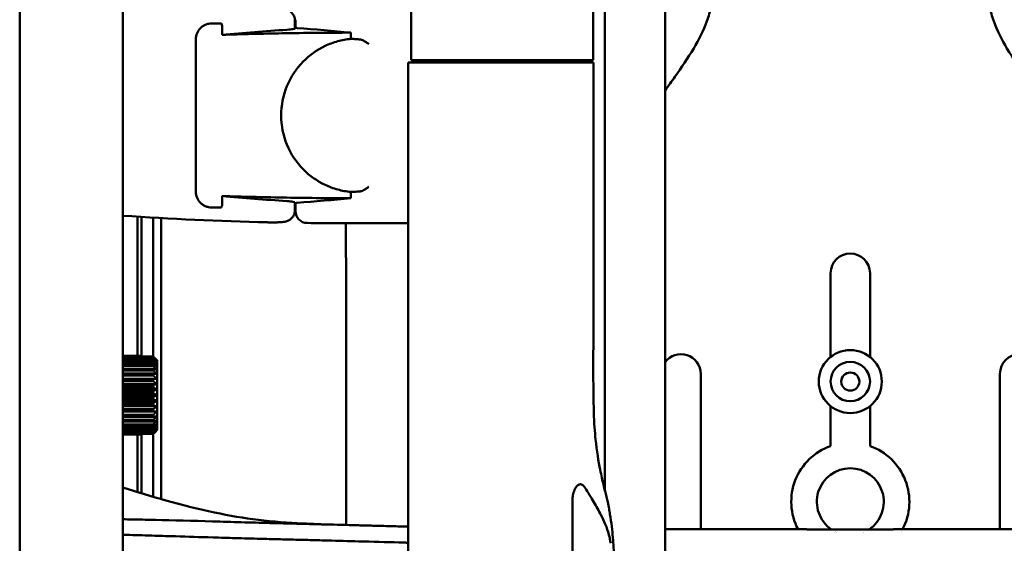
# Model space of a CAD drawing. Header units: millimetres. Extents: x 0 to 4878, y -120 to 1682.
# Tile 206 of 213: x 1172 to 1297, y 1206 to 1273. Entities that reach past the tile are written whole.
import ezdxf

# ---------------------------------------------------------------- set-up
doc = ezdxf.new("R2010")
doc.units = ezdxf.units.MM
doc.header["$LTSCALE"] = 2
doc.layers.add('Sichtbar (ISO)', color=7, linetype='Continuous', lineweight=50)

msp = doc.modelspace()

# ---------------------------------------------------------------- linework, layer by layer
at = {"layer": 'Sichtbar (ISO)'}
for p, q in [((1253.487, 1322.9922), (1253.487, 1067.8237)), ((1171.5297, 1310.1049), (1171.5297, 1080.9223)), ((1184.6192, 1288.8076), (1184.6192, 1102.2196)), ((1244.377, 1267.5137), (1244.377, 1287.0652)), ((1221.2366, 1267.5136), (1221.2366, 1279.1073)), ((1197.0314, 1272.1878), (1195.8995, 1272.1878)), ((1197.2416, 1271.753), (1197.2416, 1270.7365)), ((1206.487, 1272.5139), (1206.487, 1272.5139)), ((1206.487, 1271.5366), (1206.487, 1272.5139)), ((1206.5588, 1271.6424), (1206.5588, 1272.6621)), ((1213.59, 1271.0196), (1213.59, 1270.2223)), ((1193.8995, 1270.1878), (1193.8995, 1250.8394)), ((1222.4309, 1267.2136), (1220.8751, 1267.2136)), ((1220.8751, 1267.2136), (1220.8751, 1123.8136)), ((1221.2366, 1267.5136), (1236.0979, 1267.5137)), ((1236.3143, 1267.2137), (1222.4309, 1267.2136)), ((1227.377, 1267.5136), (1227.377, 1267.2136)), ((1235.7012, 1267.2137), (1235.7012, 1267.5137)), ((1238.7224, 1267.5137), (1236.0979, 1267.5137)), ((1236.3143, 1267.2137), (1238.8982, 1267.2137)), ((1244.377, 1267.5137), (1238.7224, 1267.5137)), ((1239.8704, 1267.2137), (1239.8704, 1267.5137)), ((1213.59, 1250.805), (1213.59, 1250.0076)), ((1197.2416, 1250.2907), (1197.2416, 1249.2742)), ((1206.487, 1248.5134), (1206.487, 1249.4907)), ((1206.5588, 1249.3848), (1206.5588, 1248.3652)), ((1195.8995, 1248.8394), (1197.0314, 1248.8394)), ((1206.487, 1248.5134), (1206.487, 1248.5134)), ((1186.487, 1230.0074), (1186.487, 1247.6678)), ((1186.987, 1247.636), (1186.987, 1230.0074)), ((1189.487, 1211.8164), (1189.487, 1247.4863)), ((1212.1384, 1246.8443), (1220.8751, 1246.8443)), ((1274.512, 1240.4886), (1274.512, 1229.8631)), ((1279.512, 1229.8631), (1279.512, 1240.4886)), ((1184.6192, 1230.0074), (1186.9883, 1230.0074)), ((1186.9883, 1229.985), (1184.6192, 1229.985)), ((1184.6192, 1229.9068), (1188.4883, 1229.9068)), ((1188.4883, 1229.8402), (1184.6192, 1229.8402)), ((1184.6192, 1229.6857), (1188.4883, 1229.6857)), ((1188.4883, 1229.5766), (1184.6192, 1229.5766)), ((1184.6192, 1229.3496), (1188.4883, 1229.3496)), ((1188.4883, 1229.2006), (1184.6192, 1229.2006)), ((1186.9883, 1229.9068), (1186.9883, 1229.985)), ((1184.6192, 1228.9067), (1188.4883, 1228.9067)), ((1188.4883, 1228.7215), (1184.6192, 1228.7215)), ((1184.6192, 1228.3679), (1188.4883, 1228.3679)), ((1188.4883, 1228.1511), (1184.6192, 1228.1511)), ((1184.6192, 1227.7466), (1188.4883, 1227.7466)), ((1188.4883, 1227.5035), (1184.6192, 1227.5035)), ((1184.6192, 1227.0841), (1188.9276, 1227.0841)), ((1184.6192, 1227.058), (1188.4883, 1227.058)), ((1188.4883, 1226.7945), (1184.6192, 1226.7945)), ((1258.012, 1207.9961), (1258.012, 1227.7201)), ((1296.012, 1227.7201), (1296.012, 1207.9961)), ((1184.6192, 1226.423), (1188.9276, 1226.4229)), ((1184.6192, 1226.319), (1188.4883, 1226.319)), ((1188.4883, 1226.0417), (1184.6192, 1226.0417)), ((1184.6192, 1225.7271), (1188.9276, 1225.7271)), ((1184.6192, 1225.5479), (1188.4883, 1225.5479)), ((1188.4883, 1225.2636), (1184.6192, 1225.2636)), ((1184.6192, 1225.0136), (1188.9276, 1225.0136)), ((1184.6192, 1224.7636), (1188.4883, 1224.7636)), ((1188.4883, 1224.4793), (1184.6192, 1224.4793)), ((1184.6192, 1224.3002), (1188.9276, 1224.3001)), ((1184.6192, 1223.9855), (1188.4883, 1223.9855)), ((1188.4883, 1223.7082), (1184.6192, 1223.7082)), ((1184.6192, 1223.6043), (1188.9276, 1223.6043)), ((1184.6192, 1223.2327), (1188.4883, 1223.2327)), ((1188.4883, 1222.9692), (1184.6192, 1222.9692)), ((1184.6192, 1222.9431), (1188.9276, 1222.9431)), ((1274.512, 1223.6181), (1274.512, 1218.5597)), ((1279.512, 1218.5597), (1279.512, 1223.6181)), ((1184.6192, 1222.5237), (1188.4883, 1222.5237)), ((1188.4883, 1222.2806), (1184.6192, 1222.2806)), ((1184.6192, 1221.8761), (1188.4883, 1221.8761)), ((1188.4883, 1221.6593), (1184.6192, 1221.6593)), ((1184.6192, 1221.3057), (1188.4883, 1221.3057)), ((1188.4883, 1221.1205), (1184.6192, 1221.1205)), ((1184.6192, 1220.8266), (1188.4883, 1220.8266)), ((1188.4883, 1220.6776), (1184.6192, 1220.6776)), ((1184.6192, 1220.4507), (1188.4883, 1220.4506)), ((1188.4883, 1220.3415), (1184.6192, 1220.3415)), ((1184.6192, 1220.187), (1188.4882, 1220.187)), ((1188.4883, 1220.1204), (1184.6192, 1220.1205)), ((1184.6192, 1220.0422), (1186.9882, 1220.0422)), ((1186.9882, 1220.0199), (1184.6192, 1220.0199)), ((1186.487, 1212.7025), (1186.487, 1220.0199)), ((1186.987, 1220.0199), (1186.987, 1212.5504)), ((1186.9882, 1220.0422), (1186.9882, 1220.1204)), ((1241.7166, 1195.5136), (1241.7166, 1211.5032)), ((1271.487, 1207.9961), (1271.487, 1207.9717)), ((1282.487, 1207.9717), (1282.487, 1207.9962))]:
    msp.add_line(p, q, dxfattribs=at)
for radius in [4, 2.5, 1.15]:
    msp.add_circle((1277.012, 1226.7406), radius, dxfattribs=at)
for centre, radius, start, end in [((1212.1384, 874.2636), 397.4966, 90.804283, 90.814633), ((1212.1384, 1646.7636), 397.4966, 269.185367, 269.195717), ((1208.0588, 1248.3652), 1.5, 180, 269.413307), ((1212.1384, 1646.7636), 399.9193, 266.054244, 268.683838), ((1212.1384, 1646.7636), 399.9193, 269.413307, 270), ((1277.012, 1240.4886), 2.5, 0, 180), ((1255.512, 1227.7201), 2.5, 0, 144.095931), ((1298.512, 1227.7201), 2.5, 0, 180), ((1277.012, 1211.4886), 7.5, 109.471221, 207.753158), ((1277.012, 1211.4886), 7.5, 332.247199, 70.528779), ((1277.012, 1211.4886), 4.25, 304.156871, 235.843706), ((1277.012, 1211.4886), 4.25, 243.262353, 243.262659), ((1277.012, 1211.4886), 4.25, 245.143459, 245.143999), ((1277.012, 1211.4886), 4.25, 293.538482, 293.539128), ((1277.012, 1211.4886), 7.5, 329.613859, 329.614072)]:
    msp.add_arc(centre, radius, start, end, dxfattribs=at)
for centre, major_axis, ratio, start_param, end_param in [((1233.0296, 874.2636), (398.6282, 0), 0.99862577, 1.64000833, 1.66069551), ((1175.8122, 874.2636), (400.1879, 0), 0.99587162, 1.47625539, 1.49338646), ((1233.0296, 1646.7636), (398.6282, 0), 0.99862577, 4.6224898, 4.64317702), ((1175.8122, 1646.7636), (400.1879, 0), 0.99587162, 4.78979884, 4.80692992), ((1186.9882, 1225.0136), (0, 5), 0.00001028, 6.17612787, 6.2331658), ((1188.4882, 1225.0136), (0, 5), 0.00001028, 6.01904674, 6.07608473), ((1188.4882, 1225.0136), (0, 5), 0.00001028, 5.861968, 5.919006), ((1188.4882, 1225.0136), (0, 5), 0.00001028, 5.70488899, 5.76192702), ((1188.9882, 1225.0136), (0, -4.5), 0.00001028, 0.16744719, 2.97414368), ((1188.4882, 1225.0136), (0, 5), 0.00001028, 5.5478085, 5.6048465), ((1188.4882, 1225.0136), (0, 5), 0.00001028, 5.39072915, 5.44776718), ((1188.4882, 1225.0136), (0, 5), 0.00001028, 5.23364898, 5.29068698), ((1188.4882, 1225.0136), (0, 5), 0.00001028, 5.07656951, 5.13360756), ((1188.4882, 1225.0136), (0, 5), 0.00001028, 4.91948946, 4.97652742), ((1188.4882, 1225.0136), (0, 5), 0.00001028, 4.76240988, 4.81944786), ((1188.4882, 1225.0136), (0, 5), 0.00001028, 4.60533024, 4.66236822), ((1188.4882, 1225.0136), (0, 5), 0.00001028, 4.44825081, 4.50528875), ((1188.4882, 1225.0136), (0, 5), 0.00001028, 4.29117098, 4.34820896), ((1188.4882, 1225.0136), (0, 5), 0.00001028, 4.13409135, 4.19112933), ((1188.4882, 1225.0136), (0, 5), 0.00001028, 3.97701171, 4.03404969), ((1188.4882, 1225.0136), (0, 5), 0.00001028, 3.81993208, 3.87697006), ((1188.4882, 1225.0136), (0, 5), 0.00001028, 3.66285245, 3.71989043), ((1186.6091, 1218.9047), (-3.5488, -2.8923), 0.06116756, 2.07825567, 2.21329514), ((1188.4882, 1225.0136), (0, -5), 0.00001028, 0.36417906, 0.42121706), ((1186.9882, 1225.0136), (0, -5), 0.00001028, 0.05002182, 0.10705974), ((1188.4882, 1225.0136), (0, -5), 0.00001028, 0.20710036, 0.26413831)]:
    msp.add_ellipse(centre, major_axis=major_axis, ratio=ratio, start_param=start_param, end_param=end_param, dxfattribs=at)
for points, knots in [([(1245.8573, 1212.8494), (1245.8573, 1214.9565), (1245.8573, 1217.0358), (1245.8572, 1219.0894), (1245.8572, 1220.8289), (1245.8572, 1222.5494), (1245.8572, 1224.2514), (1245.8571, 1229.8733), (1245.8568, 1235.2934), (1245.8562, 1240.4996), (1245.8557, 1244.7562), (1245.855, 1248.8714), (1245.8547, 1252.8878), (1245.8545, 1255.2712), (1245.8544, 1257.6198), (1245.8545, 1259.9435), (1245.8546, 1262.3777), (1245.8547, 1264.7842), (1245.8546, 1267.1958), (1245.8543, 1270.9654), (1245.8533, 1274.7475), (1245.8494, 1278.6681), (1245.8485, 1279.6113), (1245.8474, 1280.5624), (1245.8462, 1281.5193), (1245.8401, 1286.2444), (1245.8306, 1291.1138), (1245.8274, 1295.8377), (1245.8268, 1296.6785), (1245.8264, 1297.5148), (1245.826, 1298.3461), (1245.8238, 1302.4527), (1245.8186, 1306.2443), (1245.7795, 1310.1675), (1245.7572, 1312.4043), (1245.7256, 1314.6885), (1245.6064, 1316.859), (1245.5981, 1317.0109), (1245.5893, 1317.1625), (1245.5801, 1317.3136), (1245.5131, 1318.4067), (1245.4212, 1319.4747), (1245.3024, 1320.5368), (1245.1886, 1321.5545), (1245.0501, 1322.5668), (1244.8896, 1323.6033), (1244.7727, 1324.3584), (1244.6439, 1325.1269), (1244.5055, 1325.906)], [0.103662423, 0.103662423, 0.103662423, 0.103662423, 0.142857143, 0.142857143, 0.142857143, 0.176056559, 0.176056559, 0.176056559, 0.285714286, 0.285714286, 0.285714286, 0.375368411, 0.375368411, 0.375368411, 0.428571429, 0.428571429, 0.428571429, 0.484307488, 0.484307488, 0.484307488, 0.571428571, 0.571428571, 0.571428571, 0.592386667, 0.592386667, 0.592386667, 0.695867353, 0.695867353, 0.695867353, 0.714285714, 0.714285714, 0.714285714, 0.805269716, 0.805269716, 0.805269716, 0.857142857, 0.857142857, 0.857142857, 0.860773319, 0.860773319, 0.860773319, 0.887036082, 0.887036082, 0.887036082, 0.912201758, 0.912201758, 0.912201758, 0.930537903, 0.930537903, 0.930537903, 0.930537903]), ([(1260.012, 1284.1756), (1260.012, 1282.8404), (1260.0148, 1281.5047), (1259.9808, 1280.1701), (1259.9633, 1279.4831), (1259.936, 1278.7963), (1259.8886, 1278.1104), (1259.8018, 1276.855), (1259.6478, 1275.6025), (1259.3593, 1274.3776), (1259.2065, 1273.7291), (1259.0161, 1273.0884), (1258.7871, 1272.4628), (1258.3493, 1271.2672), (1257.7705, 1270.1268), (1257.1258, 1269.0274), (1256.3956, 1267.7825), (1255.581, 1266.5902), (1254.7416, 1265.4159), (1254.328, 1264.8374), (1253.9085, 1264.2633), (1253.487, 1263.6906)], [0, 0, 0, 0, 0.063725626, 0.063725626, 0.063725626, 0.09653278, 0.09653278, 0.09653278, 0.156575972, 0.156575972, 0.156575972, 0.18836361, 0.18836361, 0.18836361, 0.249111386, 0.249111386, 0.249111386, 0.317900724, 0.317900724, 0.317900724, 0.351791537, 0.351791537, 0.351791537, 0.351791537]), ([(1317.512, 1228.0132), (1317.512, 1229.9259), (1317.5159, 1231.839), (1317.4344, 1233.7503), (1317.376, 1235.1186), (1317.2739, 1236.4859), (1317.0549, 1237.8379), (1316.9554, 1238.452), (1316.8317, 1239.0629), (1316.6741, 1239.6645), (1316.5818, 1240.0168), (1316.4777, 1240.366), (1316.3615, 1240.7113), (1316.1731, 1241.2713), (1315.9526, 1241.8212), (1315.7058, 1242.3583), (1315.1831, 1243.4957), (1314.5424, 1244.5757), (1313.8545, 1245.6224), (1313.4674, 1246.2114), (1313.0654, 1246.7899), (1312.6563, 1247.3637), (1312.3908, 1247.7361), (1312.1224, 1248.1066), (1311.8524, 1248.4759), (1311.434, 1249.0481), (1311.0119, 1249.6175), (1310.5895, 1250.1867), (1309.4925, 1251.6654), (1308.3938, 1253.1429), (1307.2928, 1254.6186), (1305.144, 1257.4985), (1302.986, 1260.3716), (1300.8525, 1263.2626), (1300.325, 1263.9773), (1299.799, 1264.6932), (1299.2824, 1265.4159), (1298.443, 1266.5902), (1297.6284, 1267.7825), (1296.8982, 1269.0274), (1296.2535, 1270.1268), (1295.6747, 1271.2672), (1295.2369, 1272.4628), (1295.0079, 1273.0884), (1294.8175, 1273.7291), (1294.6647, 1274.3776), (1294.3762, 1275.6025), (1294.2222, 1276.855), (1294.1354, 1278.1104), (1294.0881, 1278.7963), (1294.0607, 1279.4831), (1294.0432, 1280.1701), (1294.0092, 1281.5047), (1294.012, 1282.8404), (1294.012, 1284.1756)], [0, 0, 0, 0, 0.09128719, 0.09128719, 0.09128719, 0.15663563, 0.15663563, 0.15663563, 0.18631718, 0.18631718, 0.18631718, 0.20370177, 0.20370177, 0.20370177, 0.23189281, 0.23189281, 0.23189281, 0.29159265, 0.29159265, 0.29159265, 0.325185, 0.325185, 0.325185, 0.34698538, 0.34698538, 0.34698538, 0.38076594, 0.38076594, 0.38076594, 0.46851676, 0.46851676, 0.46851676, 0.63976036, 0.63976036, 0.63976036, 0.68209928, 0.68209928, 0.68209928, 0.75088861, 0.75088861, 0.75088861, 0.81163639, 0.81163639, 0.81163639, 0.84342403, 0.84342403, 0.84342403, 0.90346722, 0.90346722, 0.90346722, 0.93627437, 0.93627437, 0.93627437, 1, 1, 1, 1]), ([(1202.9525, 1274.0774), (1203.1875, 1274.0828), (1203.4254, 1274.086), (1203.8677, 1274.0872), (1204.0777, 1274.0854), (1204.4576, 1274.0771), (1204.6291, 1274.0705), (1204.8654, 1274.0552), (1204.9457, 1274.0486), (1205.0877, 1274.032), (1205.1499, 1274.0233), (1205.2982, 1273.994), (1205.3898, 1273.9711), (1205.5649, 1273.9067), (1205.6472, 1273.8691), (1205.8209, 1273.7695), (1205.9125, 1273.7031), (1206.1038, 1273.5284), (1206.1994, 1273.4114), (1206.3564, 1273.1476), (1206.4166, 1272.9959), (1206.4749, 1272.7335), (1206.487, 1272.6234), (1206.487, 1272.5139)], [0, 0, 0, 0, 0.070497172, 0.070497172, 0.139976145, 0.139976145, 0.211790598, 0.211790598, 0.254139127, 0.254139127, 0.285920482, 0.285920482, 0.32004222, 0.32004222, 0.348097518, 0.348097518, 0.382045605, 0.382045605, 0.426627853, 0.426627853, 0.474533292, 0.474533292, 0.507465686, 0.507465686, 0.507465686, 0.507465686]), ([(1195.8995, 1272.1878), (1195.7709, 1272.1878), (1195.6415, 1272.1754), (1195.371, 1272.1221), (1195.2298, 1272.0782), (1194.9852, 1271.9705), (1194.8797, 1271.9126), (1194.6787, 1271.7766), (1194.5832, 1271.6987), (1194.4947, 1271.6113)], [0.000001, 0.000001, 0.000001, 0.000001, 0.043476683, 0.043476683, 0.091746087, 0.091746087, 0.129923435, 0.129923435, 0.167741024, 0.167741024, 0.167741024, 0.167741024]), ([(1197.2416, 1271.753), (1197.2416, 1271.7671), (1197.2413, 1271.7811), (1197.2358, 1271.9314), (1197.2066, 1272.0633), (1197.1563, 1272.1878)], [-0.2791482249, -0.2791482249, -0.2791482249, -0.2791482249, -0.2746649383, -0.2746649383, -0.2312575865, -0.2312575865, -0.2312575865, -0.2312575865]), ([(1206.5588, 1271.6424), (1206.5588, 1271.6424), (1206.5588, 1271.6424), (1206.5588, 1271.6423), (1206.5589, 1271.6325), (1206.5967, 1271.6225), (1206.6984, 1271.611), (1206.7275, 1271.6084), (1206.7598, 1271.6059)], [-0.0001105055, -0.0001105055, -0.0001105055, -0.0001105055, 0, 0, 0, 0.0565639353, 0.0565639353, 0.0749975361, 0.0749975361, 0.0749975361, 0.0749975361]), ([(1193.8995, 1270.1878), (1193.8995, 1270.4396), (1193.95, 1270.7081), (1194.1546, 1271.201), (1194.3088, 1271.4255), (1194.4884, 1271.6051), (1194.4915, 1271.6082), (1194.4947, 1271.6113)], [-0.672333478, -0.672333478, -0.672333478, -0.672333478, -0.596795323, -0.596795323, -0.521257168, -0.521257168, -0.519927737, -0.519927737, -0.519927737, -0.519927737]), ([(1197.2416, 1270.7365), (1199.8031, 1270.8214), (1202.3468, 1270.8872), (1207.7272, 1270.9863), (1210.6483, 1271.0151), (1213.59, 1271.0196)], [13.18566334, 13.18566334, 13.18566334, 13.18566334, 13.93806732, 13.93806732, 14.80006072, 14.80006072, 14.80006072, 14.80006072]), ([(1206.487, 1271.5366), (1206.487, 1271.5136), (1206.3995, 1271.4878), (1206.0434, 1271.4374), (1205.7744, 1271.4126), (1205.4631, 1271.391), (1205.4625, 1271.391), (1205.4618, 1271.3909)], [-1.054902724, -1.054902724, -1.054902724, -1.054902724, -0.923153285, -0.923153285, -0.791142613, -0.791142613, -0.790858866, -0.790858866, -0.790858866, -0.790858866]), ([(1213.59, 1270.2223), (1213.0221, 1270.1698), (1212.4643, 1270.0688), (1211.3661, 1269.7678), (1210.8301, 1269.5696), (1209.2862, 1268.8393), (1208.347, 1268.1727), (1206.6564, 1266.4592), (1205.9496, 1265.3913), (1204.9847, 1263.0399), (1204.7365, 1261.7818), (1204.7375, 1259.2374), (1204.9868, 1257.9795), (1205.9536, 1255.629), (1206.6612, 1254.5616), (1208.3522, 1252.8506), (1209.2907, 1252.1853), (1210.8331, 1251.4565), (1211.3686, 1251.2587), (1212.4655, 1250.9582), (1213.0228, 1250.8574), (1213.59, 1250.805)], [-2.8907555, -2.8907555, -2.8907555, -2.8907555, -2.71887247, -2.71887247, -2.5481475, -2.5481475, -2.20596513, -2.20596513, -1.82546596, -1.82546596, -1.4449698, -1.4449698, -1.06444785, -1.06444785, -0.68395471, -0.68395471, -0.34217864, -0.34217864, -0.17166507, -0.17166507, -0.00000099, -0.00000099, -0.00000099, -0.00000099]), ([(1213.59, 1270.2223), (1213.6957, 1270.2219), (1213.8019, 1270.2198), (1213.9085, 1270.216), (1214.0152, 1270.2122), (1214.1223, 1270.2066), (1214.2299, 1270.1994), (1214.3375, 1270.1921), (1214.4455, 1270.1832), (1214.554, 1270.1724)], [0, 0, 0, 0, 0.333333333, 0.333333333, 0.333333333, 0.666666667, 0.666666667, 0.666666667, 0.999999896, 0.999999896, 0.999999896, 0.999999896]), ([(1214.554, 1270.1724), (1214.5732, 1270.1706), (1214.5936, 1270.1686), (1214.6153, 1270.1667), (1214.637, 1270.1647), (1214.6598, 1270.1627), (1214.6838, 1270.1607), (1214.7077, 1270.1586), (1214.7328, 1270.1565), (1214.759, 1270.1543)], [0, 0, 0, 0, 0.33333333, 0.33333333, 0.33333333, 0.66666667, 0.66666667, 0.66666667, 1, 1, 1, 1]), ([(1214.759, 1270.1543), (1214.8144, 1270.1497), (1214.8741, 1270.1344), (1215.0123, 1270.0852), (1215.0923, 1270.0476), (1215.283, 1269.9462), (1215.396, 1269.8769), (1215.6213, 1269.7295), (1215.7352, 1269.6502), (1215.8494, 1269.5688), (1215.8512, 1269.5675), (1215.853, 1269.5662)], [0.000001, 0.000001, 0.000001, 0.000001, 0.024331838, 0.024331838, 0.054288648, 0.054288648, 0.094957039, 0.094957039, 0.135936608, 0.135936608, 0.136602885, 0.136602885, 0.136602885, 0.136602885]), ([(1244.3899, 1267.2137), (1243.5434, 1267.2137), (1242.3304, 1267.2137), (1240.5714, 1267.2137), (1240.0611, 1267.2137), (1239.5048, 1267.2137), (1238.8982, 1267.2137)], [0, 0, 0, 0, 0.7751176, 0.7751176, 0.7751176, 1, 1, 1, 1]), ([(1244.3899, 1267.2137), (1244.3912, 1260.0072), (1244.3964, 1252.9986), (1244.3959, 1244.1481), (1244.3954, 1240.0369), (1244.3924, 1232.1064), (1244.3738, 1231.3737), (1244.3701, 1223.5756), (1244.4584, 1221.3148), (1244.659, 1219.4024)], [-1.23597952, -1.23597952, -1.23597952, -1.23597952, -0.92903342, -0.92903342, -0.8646793, -0.8646793, -0.5958769, -0.5958769, -0.000001, -0.000001, -0.000001, -0.000001]), ([(1194.4947, 1249.4159), (1194.4915, 1249.419), (1194.4884, 1249.4221), (1194.3088, 1249.6017), (1194.1546, 1249.8262), (1193.95, 1250.3192), (1193.8995, 1250.5876), (1193.8995, 1250.8394)], [0.519927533, 0.519927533, 0.519927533, 0.519927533, 0.521257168, 0.521257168, 0.596795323, 0.596795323, 0.672333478, 0.672333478, 0.672333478, 0.672333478]), ([(1213.59, 1250.805), (1213.6972, 1250.8054), (1213.8043, 1250.8075), (1213.9114, 1250.8114), (1214.0186, 1250.8152), (1214.1257, 1250.8208), (1214.2328, 1250.828), (1214.3399, 1250.8353), (1214.447, 1250.8442), (1214.554, 1250.8548)], [0, 0, 0, 0, 0.333333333, 0.333333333, 0.333333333, 0.666666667, 0.666666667, 0.666666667, 0.999999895, 0.999999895, 0.999999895, 0.999999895]), ([(1214.759, 1250.8729), (1214.7328, 1250.8707), (1214.7077, 1250.8686), (1214.6838, 1250.8666), (1214.6598, 1250.8645), (1214.637, 1250.8625), (1214.6153, 1250.8605), (1214.5936, 1250.8586), (1214.5732, 1250.8567), (1214.554, 1250.8548)], [0, 0, 0, 0, 0.33333333, 0.33333333, 0.33333333, 0.66666667, 0.66666667, 0.66666667, 1, 1, 1, 1]), ([(1215.853, 1251.461), (1215.8512, 1251.4597), (1215.8494, 1251.4584), (1215.7353, 1251.377), (1215.6214, 1251.2978), (1215.396, 1251.1504), (1215.283, 1251.081), (1215.0924, 1250.9796), (1215.0123, 1250.9421), (1214.8741, 1250.8928), (1214.8144, 1250.8775), (1214.759, 1250.8729)], [-0.000672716, -0.000672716, -0.000672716, -0.000672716, 0, 0, 0.041372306, 0.041372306, 0.082430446, 0.082430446, 0.112680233, 0.112680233, 0.137248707, 0.137248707, 0.137248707, 0.137248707]), ([(1194.4947, 1249.4159), (1194.5832, 1249.3285), (1194.6787, 1249.2507), (1194.8797, 1249.1146), (1194.9853, 1249.0567), (1195.2299, 1248.949), (1195.371, 1248.9051), (1195.6415, 1248.8519), (1195.7709, 1248.8394), (1195.8995, 1248.8394)], [0.000000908, 0.000000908, 0.000000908, 0.000000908, 0.037679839, 0.037679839, 0.075714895, 0.075714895, 0.123791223, 0.123791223, 0.167090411, 0.167090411, 0.167090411, 0.167090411]), ([(1197.1563, 1248.8394), (1197.1637, 1248.8577), (1197.1706, 1248.8762), (1197.22, 1249.0181), (1197.2416, 1249.1456), (1197.2416, 1249.2742)], [-0.8901669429, -0.8901669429, -0.8901669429, -0.8901669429, -0.8839891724, -0.8839891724, -0.8432142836, -0.8432142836, -0.8432142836, -0.8432142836]), ([(1197.2416, 1250.2907), (1199.8031, 1250.2058), (1202.3468, 1250.14), (1207.7272, 1250.0409), (1210.6483, 1250.0121), (1213.59, 1250.0076)], [13.18566338, 13.18566338, 13.18566338, 13.18566338, 13.93806732, 13.93806732, 14.80006072, 14.80006072, 14.80006072, 14.80006072]), ([(1206.487, 1249.4907), (1206.487, 1249.5137), (1206.3995, 1249.5394), (1206.0434, 1249.5899), (1205.7744, 1249.6146), (1205.4632, 1249.6362), (1205.4625, 1249.6362), (1205.4618, 1249.6363)], [-1.054902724, -1.054902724, -1.054902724, -1.054902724, -0.923153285, -0.923153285, -0.791142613, -0.791142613, -0.790861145, -0.790861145, -0.790861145, -0.790861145]), ([(1206.7598, 1249.4214), (1206.7275, 1249.4188), (1206.6984, 1249.4162), (1206.5967, 1249.4047), (1206.5589, 1249.3947), (1206.5588, 1249.3849), (1206.5588, 1249.3848), (1206.5588, 1249.3848)], [0.3772703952, 0.3772703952, 0.3772703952, 0.3772703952, 0.3957039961, 0.3957039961, 0.4522679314, 0.4522679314, 0.4523784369, 0.4523784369, 0.4523784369, 0.4523784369]), ([(1206.487, 1248.5134), (1206.487, 1248.3504), (1206.4598, 1248.1854), (1206.3565, 1247.8795), (1206.2798, 1247.7345), (1206.0877, 1247.4794), (1205.9697, 1247.3661), (1205.7784, 1247.2326), (1205.7132, 1247.194), (1205.5886, 1247.1318), (1205.5289, 1247.1067), (1205.38, 1247.0536), (1205.2936, 1247.0323), (1205.1577, 1247.0055), (1205.102, 1246.9974), (1204.9277, 1246.9758), (1204.81, 1246.9673), (1204.535, 1246.9531), (1204.3785, 1246.9479), (1203.9829, 1246.9405), (1203.7271, 1246.9394), (1203.2965, 1246.9431), (1203.1239, 1246.9459), (1202.9525, 1246.9498)], [0, 0, 0, 0, 0.048992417, 0.048992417, 0.097154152, 0.097154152, 0.145317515, 0.145317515, 0.168468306, 0.168468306, 0.189052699, 0.189052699, 0.22161388, 0.22161388, 0.249550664, 0.249550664, 0.311990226, 0.311990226, 0.374535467, 0.374535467, 0.456007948, 0.456007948, 0.507430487, 0.507430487, 0.507430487, 0.507430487]), ([(1212.9918, 1208.5422), (1212.9947, 1214.6339), (1212.9936, 1220.7255), (1212.9833, 1233.4936), (1212.9732, 1240.1687), (1212.9586, 1246.8443)], [1.30300582, 1.30300582, 1.30300582, 1.30300582, 3.13071451, 3.13071451, 5.13345599, 5.13345599, 5.13345599, 5.13345599]), ([(1244.659, 1219.4024), (1244.8126, 1217.938), (1245.0405, 1216.5949), (1245.3145, 1215.201), (1245.3877, 1214.852), (1245.592, 1213.9286), (1245.7247, 1213.3804), (1245.983, 1212.3454), (1246.1031, 1211.8746), (1246.2075, 1211.4198)], [-0.90652231, -0.90652231, -0.90652231, -0.90652231, -0.540041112, -0.540041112, -0.412108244, -0.412108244, -0.196635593, -0.196635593, -0.000001, -0.000001, -0.000001, -0.000001]), ([(1352.8226, 1216.4473), (1352.5236, 1216.3488), (1352.183, 1216.2366), (1349.5925, 1215.3835), (1347.4074, 1214.6639), (1344.5721, 1213.7301), (1336.8179, 1211.1734), (1334.157, 1210.3046), (1330.9224, 1209.27), (1322.1505, 1207.8825), (1321.141, 1207.9927), (1300.7051, 1207.9986), (1284.3448, 1207.9962), (1282.487, 1207.9962)], [0.070357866, 0.070357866, 0.070357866, 0.070357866, 0.082908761, 0.082908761, 0.150570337, 0.150570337, 0.170702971, 0.170702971, 0.190296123, 0.190296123, 0.210102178, 0.210102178, 0.227818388, 0.227818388, 0.227818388, 0.227818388]), ([(1184.6192, 1213.2844), (1186.4448, 1212.7058), (1188.2742, 1212.1531), (1194.4998, 1210.4165), (1198.1913, 1209.637), (1201.836, 1209.1976)], [0.9911542, 0.9911542, 0.9911542, 0.9911542, 1.70347203, 1.70347203, 3.43418269, 3.43418269, 3.43418269, 3.43418269]), ([(1243.2959, 1213.3054), (1243.2464, 1213.3836), (1243.194, 1213.4505), (1243.0866, 1213.5598), (1243.0319, 1213.6027), (1242.9003, 1213.6777), (1242.8226, 1213.7005), (1242.7346, 1213.7034), (1242.7248, 1213.7034), (1242.7051, 1213.7028), (1242.6953, 1213.7021), (1242.6658, 1213.6993), (1242.6461, 1213.6961), (1242.585, 1213.6822), (1242.5438, 1213.6671), (1242.4123, 1213.6002), (1242.3239, 1213.5263), (1242.1215, 1213.2804), (1242.0133, 1213.0812), (1241.8367, 1212.5843), (1241.7913, 1212.3436), (1241.734, 1211.9664), (1241.7166, 1211.7359), (1241.7166, 1211.5032)], [0.000001, 0.000001, 0.000001, 0.000001, 0.043542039, 0.043542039, 0.085745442, 0.085745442, 0.142613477, 0.142613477, 0.149777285, 0.149777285, 0.156903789, 0.156903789, 0.171220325, 0.171220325, 0.201394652, 0.201394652, 0.268330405, 0.268330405, 0.363787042, 0.363787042, 0.462920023, 0.462920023, 0.598642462, 0.598642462, 0.598642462, 0.598642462]), ([(1246.5797, 1206.2157), (1246.5484, 1206.3952), (1246.5151, 1206.5727), (1246.4444, 1206.9325), (1246.4058, 1207.117), (1246.2409, 1207.7741), (1246.0856, 1208.199), (1245.7331, 1209.0287), (1245.5381, 1209.4355), (1245.0688, 1210.3474), (1244.7586, 1210.8965), (1244.2732, 1211.7221), (1244.0889, 1212.028), (1243.705, 1212.6546), (1243.5002, 1212.9827), (1243.2959, 1213.3054)], [-1.25110217, -1.25110217, -1.25110217, -1.25110217, -1.16298981, -1.16298981, -1.07033605, -1.07033605, -0.83945216, -0.83945216, -0.63268898, -0.63268898, -0.34640717, -0.34640717, -0.17956128, -0.17956128, -0.000001, -0.000001, -0.000001, -0.000001]), ([(1246.2075, 1211.4198), (1246.27, 1211.1477), (1246.3243, 1210.8849), (1246.4174, 1210.3808), (1246.4541, 1210.1569), (1246.5769, 1209.3746), (1246.652, 1208.8401), (1246.7145, 1208.3319)], [-0.473945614, -0.473945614, -0.473945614, -0.473945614, -0.357311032, -0.357311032, -0.253230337, -0.253230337, -0.000001, -0.000001, -0.000001, -0.000001]), ([(1203.3112, 1208.7877), (1202.1026, 1208.8196), (1200.8866, 1208.8526), (1198.4917, 1208.9205), (1197.2673, 1208.957), (1193.5202, 1209.0701), (1190.957, 1209.1437), (1187.4097, 1209.214), (1186.7033, 1209.2198), (1185.3983, 1209.2455), (1184.9947, 1209.2559), (1184.6191, 1209.2689)], [-1.9017546, -1.9017546, -1.9017546, -1.9017546, -1.72611532, -1.72611532, -1.55570101, -1.55570101, -1.21079176, -1.21079176, -0.99794666, -0.99794666, -0.88881683, -0.88881683, -0.88881683, -0.88881683]), ([(1201.836, 1209.1976), (1203.7203, 1208.9708), (1205.6078, 1208.8303), (1208.715, 1208.6711), (1209.94, 1208.6268), (1211.1626, 1208.5901)], [0.00012468, 0.00012468, 0.00012468, 0.00012468, 0.70142041, 0.70142041, 1.15562688, 1.15562688, 1.15562688, 1.15562688]), ([(1207.8294, 1208.6728), (1207.0659, 1208.6899), (1206.2981, 1208.7098), (1204.829, 1208.7479), (1204.0605, 1208.7679), (1203.3112, 1208.7877)], [0.000326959, 0.000326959, 0.000326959, 0.000326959, 0.283785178, 0.283785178, 0.568056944, 0.568056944, 0.568056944, 0.568056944]), ([(1215.8368, 1208.4614), (1214.5323, 1208.4963), (1213.2097, 1208.5317), (1210.5461, 1208.6029), (1209.1765, 1208.6395), (1207.8318, 1208.6728)], [-0.990426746, -0.990426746, -0.990426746, -0.990426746, -0.500294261, -0.500294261, -0.000294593, -0.000294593, -0.000294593, -0.000294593]), ([(1213.4905, 1208.5264), (1213.6671, 1208.5246), (1213.8456, 1208.5198), (1214.1138, 1208.5126), (1214.2033, 1208.5102), (1214.3783, 1208.5056), (1214.5265, 1208.5016), (1214.5589, 1208.4989)], [0.000282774, 0.000282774, 0.000282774, 0.000282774, 0.066493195, 0.066493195, 0.099681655, 0.099681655, 0.131376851, 0.131376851, 0.131376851, 0.131376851]), ([(1214.5589, 1208.4989), (1214.7087, 1208.4967), (1214.8601, 1208.4927), (1215.1642, 1208.4845), (1215.3168, 1208.4805), (1215.7749, 1208.4682), (1216.08, 1208.4601), (1216.9959, 1208.4356), (1217.6053, 1208.4193), (1219.1023, 1208.3793), (1219.9884, 1208.3556), (1220.8751, 1208.3319)], [0.000506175, 0.000506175, 0.000506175, 0.000506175, 0.056715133, 0.056715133, 0.113420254, 0.113420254, 0.22681704, 0.22681704, 0.453634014, 0.453634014, 0.78284045, 0.78284045, 0.78284045, 0.78284045]), ([(1246.7145, 1208.3319), (1246.7756, 1207.8351), (1246.8231, 1207.3765), (1246.8982, 1206.4956), (1246.9238, 1206.0841), (1246.9704, 1205.1176), (1246.9791, 1204.6384), (1246.9834, 1204.31)], [-0.947812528, -0.947812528, -0.947812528, -0.947812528, -0.700821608, -0.700821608, -0.436303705, -0.436303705, -0.000001, -0.000001, -0.000001, -0.000001]), ([(1271.487, 1207.9717), (1273.3203, 1207.9717), (1275.1537, 1207.9717), (1278.7116, 1207.9717), (1280.66, 1207.9717), (1282.487, 1207.9717)], [-1.13078227, -1.13078227, -1.13078227, -1.13078227, -0.54811325, -0.54811325, -0.00000134, -0.00000134, -0.00000134, -0.00000134]), ([(1184.6192, 1207.2959), (1185.1634, 1207.2786), (1185.7323, 1207.2641), (1186.6247, 1207.2398), (1186.8441, 1207.2337), (1187.6166, 1207.2119), (1188.1917, 1207.1951), (1189.6653, 1207.1515), (1190.4146, 1207.1288), (1192.8843, 1207.0534), (1194.4111, 1207.0059), (1196.9972, 1206.9306), (1197.9939, 1206.9025), (1199.9836, 1206.8468), (1201.0231, 1206.8184), (1202.0787, 1206.7908)], [0.88888235, 0.88888235, 0.88888235, 0.88888235, 1.06680173, 1.06680173, 1.12508338, 1.12508338, 1.27114841, 1.27114841, 1.54201036, 1.54201036, 1.99859609, 1.99859609, 2.24391472, 2.24391472, 2.53075729, 2.53075729, 2.53075729, 2.53075729]), ([(1202.0787, 1206.7908), (1202.8346, 1206.7697), (1203.5917, 1206.7493), (1205.0985, 1206.7093), (1205.8484, 1206.6896), (1206.5978, 1206.6726)], [0.000085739, 0.000085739, 0.000085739, 0.000085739, 0.281546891, 0.281546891, 0.560242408, 0.560242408, 0.560242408, 0.560242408]), ([(1206.5978, 1206.6726), (1207.274, 1206.658), (1207.9499, 1206.64), (1209.3, 1206.6038), (1209.9743, 1206.5857), (1211.9604, 1206.5322), (1213.2675, 1206.4967), (1214.5648, 1206.462)], [-0.99397638, -0.99397638, -0.99397638, -0.99397638, -0.7425901, -0.7425901, -0.491015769, -0.491015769, -0.000010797, -0.000010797, -0.000010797, -0.000010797]), ([(1214.5648, 1206.462), (1216.3429, 1206.4109), (1218.0569, 1206.3678), (1219.9305, 1206.3146), (1220.163, 1206.3078), (1220.5526, 1206.2965), (1220.7142, 1206.2919), (1220.8751, 1206.2875)], [-1.468545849, -1.468545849, -1.468545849, -1.468545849, -0.785445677, -0.785445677, -0.687571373, -0.687571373, -0.619984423, -0.619984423, -0.619984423, -0.619984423])]:
    msp.add_open_spline(points, degree=3, knots=knots, dxfattribs=at)
for points in [[(1197.0314, 1272.1878), (1197.073, 1272.1878), (1197.1147, 1272.1878), (1197.1563, 1272.1878)], [(1240.4862, 1267.5137), (1240.4862, 1267.4138), (1240.4862, 1267.3138), (1240.4862, 1267.2137)], [(1243.9805, 1267.5137), (1243.9806, 1267.4137), (1243.9806, 1267.3137), (1243.9806, 1267.2137)], [(1197.1563, 1248.8394), (1197.1147, 1248.8394), (1197.073, 1248.8394), (1197.0314, 1248.8394)], [(1188.4924, 1229.9032), (1188.4922, 1235.3808), (1188.4905, 1241.8107), (1188.4839, 1247.5445)], [(1188.4892, 1212.1038), (1188.49, 1214.7884), (1188.4907, 1217.4962), (1188.4913, 1220.1231)], [(1220.8781, 1208.3264), (1219.6553, 1208.3592), (1217.9803, 1208.4041), (1215.8368, 1208.4614)], [(1253.487, 1207.9961), (1259.487, 1207.9961), (1265.487, 1207.9961), (1271.487, 1207.9961)]]:
    msp.add_open_spline(points, degree=3, dxfattribs=at)
for points, weights in [([(1188.8771, 1229.5633), (1188.6929, 1229.7281), (1188.4883, 1229.9068)], [1.09016571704, 1.09910285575, 1.10577041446]), ([(1188.4883, 1229.8402), (1188.721, 1229.5844), (1188.9275, 1229.3511)], [1.10577042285, 1.0981932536, 1.08768501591]), ([(1188.9275, 1229.3511), (1188.721, 1229.5107), (1188.4883, 1229.6857)], [1.08768500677, 1.09819327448, 1.10577045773]), ([(1188.4883, 1229.5766), (1188.721, 1229.3154), (1188.9275, 1229.0772)], [1.10577042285, 1.0981932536, 1.08768501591]), ([(1188.9275, 1229.0772), (1188.721, 1229.2072), (1188.4883, 1229.3496)], [1.08768500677, 1.09819327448, 1.10577045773]), ([(1188.4883, 1229.2006), (1188.721, 1228.9405), (1188.9275, 1228.7033)], [1.10577042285, 1.0981932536, 1.08768501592]), ([(1188.8771, 1229.5633), (1188.9334, 1229.5063), (1188.9883, 1229.4507)], [1.03479395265, 1.03412362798, 1.03329574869]), ([(1188.9275, 1228.7033), (1188.721, 1228.8003), (1188.4883, 1228.9067)], [1.08768500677, 1.09819327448, 1.10577045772]), ([(1188.4883, 1228.7215), (1188.721, 1228.4689), (1188.9275, 1228.2385)], [1.10577042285, 1.0981932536, 1.08768501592]), ([(1188.9275, 1228.2385), (1188.721, 1228.3003), (1188.4883, 1228.3679)], [1.08768500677, 1.09819327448, 1.10577045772]), ([(1188.4883, 1228.1511), (1188.721, 1227.9122), (1188.9276, 1227.6943)], [1.10577042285, 1.0981932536, 1.08768501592]), ([(1188.9276, 1227.6943), (1188.721, 1227.7193), (1188.4883, 1227.7466)], [1.08768500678, 1.09819327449, 1.10577045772]), ([(1188.4883, 1227.5035), (1188.721, 1227.2842), (1188.9276, 1227.0841)], [1.10577042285, 1.0981932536, 1.08768501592]), ([(1188.9276, 1227.0841), (1188.721, 1227.0717), (1188.4883, 1227.058)], [1.08768500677, 1.09819327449, 1.10577045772]), ([(1188.4883, 1226.7945), (1188.721, 1226.6002), (1188.9276, 1226.4229)], [1.10577042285, 1.0981932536, 1.08768501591]), ([(1188.9276, 1226.4229), (1188.721, 1226.3734), (1188.4883, 1226.319)], [1.08768500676, 1.09819327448, 1.10577045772]), ([(1188.4883, 1226.0417), (1188.721, 1225.8772), (1188.9276, 1225.7271)], [1.10577042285, 1.0981932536, 1.08768501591]), ([(1188.9276, 1225.7271), (1188.721, 1225.6416), (1188.4883, 1225.5479)], [1.08768500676, 1.09819327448, 1.10577045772]), ([(1188.4883, 1225.2636), (1188.721, 1225.1329), (1188.9276, 1225.0136)], [1.10577041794, 1.09819324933, 1.0876850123]), ([(1188.9276, 1225.0136), (1188.721, 1224.8943), (1188.4883, 1224.7636)], [1.08768500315, 1.09819327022, 1.10577045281]), ([(1188.4883, 1224.4793), (1188.721, 1224.3856), (1188.9276, 1224.3001)], [1.10577042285, 1.0981932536, 1.08768501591]), ([(1188.9276, 1224.3001), (1188.721, 1224.15), (1188.4883, 1223.9855)], [1.08768500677, 1.09819327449, 1.10577045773]), ([(1188.4883, 1223.7082), (1188.721, 1223.6539), (1188.9276, 1223.6043)], [1.10577042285, 1.0981932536, 1.08768501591]), ([(1188.9276, 1223.6043), (1188.721, 1223.427), (1188.4883, 1223.2327)], [1.08768500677, 1.09819327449, 1.10577045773]), ([(1188.4883, 1222.9692), (1188.721, 1222.9556), (1188.9276, 1222.9431)], [1.10577042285, 1.0981932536, 1.08768501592]), ([(1188.9276, 1222.9431), (1188.721, 1222.743), (1188.4883, 1222.5237)], [1.08768500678, 1.09819327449, 1.10577045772]), ([(1188.4883, 1222.2806), (1188.721, 1222.3079), (1188.9275, 1222.3329)], [1.10577042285, 1.0981932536, 1.08768501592]), ([(1188.9275, 1222.3329), (1188.721, 1222.115), (1188.4883, 1221.8761)], [1.08768500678, 1.09819327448, 1.10577045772]), ([(1188.9275, 1221.7887), (1188.721, 1221.5583), (1188.4883, 1221.3057)], [1.08768500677, 1.09819327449, 1.10577045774]), ([(1188.4883, 1221.6593), (1188.721, 1221.7269), (1188.9275, 1221.7887)], [1.10577042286, 1.09819325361, 1.08768501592]), ([(1188.4883, 1221.1205), (1188.721, 1221.2269), (1188.9275, 1221.3239)], [1.10577042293, 1.09819325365, 1.08768501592]), ([(1188.9275, 1221.3239), (1188.721, 1221.0867), (1188.4883, 1220.8266)], [1.08768500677, 1.09819327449, 1.10577045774]), ([(1188.4883, 1220.6776), (1188.721, 1220.8201), (1188.9275, 1220.95)], [1.10577042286, 1.0981932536, 1.08768501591]), ([(1188.9275, 1220.95), (1188.721, 1220.7118), (1188.4883, 1220.4506)], [1.08768500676, 1.09819327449, 1.10577045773]), ([(1188.4883, 1220.3415), (1188.721, 1220.5165), (1188.9275, 1220.6761)], [1.10577042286, 1.0981932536, 1.08768501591]), ([(1188.9275, 1220.6761), (1188.721, 1220.4428), (1188.4883, 1220.187)], [1.08768500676, 1.09819327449, 1.10577045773]), ([(1188.9883, 1220.5765), (1188.9334, 1220.5209), (1188.8771, 1220.4639)], [1.03329574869, 1.03412360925, 1.03479392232])]:
    msp.add_rational_spline(points, weights, degree=2, dxfattribs=at)

doc.saveas('drawing.dxf')
